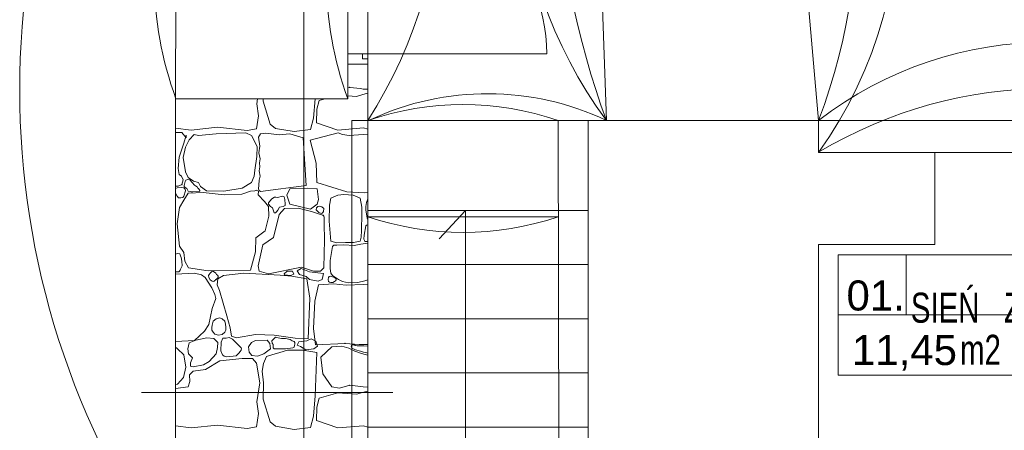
# Model space of a CAD drawing. Header units: millimetres. Extents: x -573548 to 674770, y -184010 to -47794.
# Tile 130 of 181: x 99979 to 104894, y -98054 to -96006. Entities that reach past the tile are written whole.
import ezdxf
from ezdxf.enums import TextEntityAlignment as Align

# ---------------------------------------------------------------- set-up
doc = ezdxf.new("R2010")
doc.units = ezdxf.units.MM
for name, color, linetype, lineweight in [('A.02 RZUT PIWNICY_is$0$_HATCH_Nr_pióra__18', 8, 'Continuous', 9), ('A.02 RZUT PIWNICY_is$0$A-DRZWI_Nr_pióra__9', 8, 'Continuous', 9), ('A.02 RZUT PIWNICY_is$0$A-OPISY-2_Nr_pióra__2', 8, 'Continuous', 9), ('A.02 RZUT PIWNICY_is$0$A-OPISY-3_Nr_pióra__6', 8, 'Continuous', 9), ('A.02 RZUT PIWNICY_is$0$DIM MALY_Nr_pióra__8', 8, 'Continuous', 9), ('A.02 RZUT PIWNICY_is$0$DRZWI_Nr_pióra__41', 8, 'Continuous', 9), ('A.02 RZUT PIWNICY_is$0$podciagi_Nr_pióra__1', 8, 'Continuous', 9), ('A.02 RZUT PIWNICY_is$0$PRZERYWANA_Nr_pióra__8', 8, 'Continuous', 9), ('A.02 RZUT PIWNICY_is$0$strop_Nr_pióra__1', 8, 'Continuous', 9), ('A.02 RZUT PIWNICY_is$0$Structural - Bearing_Nr_pióra__21', 8, 'Continuous', 9), ('A.02 RZUT PIWNICY_is$0$Structural - Grid', 8, 'Continuous', 9), ('A.02 RZUT PIWNICY_is$0$Structural - Grid_Nr_pióra__17', 8, 'Continuous', 9)]:
    doc.layers.add(name, color=color, linetype=linetype, lineweight=lineweight)
doc.styles.add('A.02 RZUT PIWNICY_is$0$STYL_AUTOMATYCZNY_1', font='arial.ttf')
doc.styles.add('A.02 RZUT PIWNICY_is$0$STYL_AUTOMATYCZNY_5', font='arial.ttf', dxfattribs={"width": 0.7})

# ---------------------------------------------------------------- blocks, each defined once
blk = doc.blocks.new('*X106')
at = {"layer": 'A.02 RZUT PIWNICY_is$0$_HATCH_Nr_pióra__18'}
for p, q in [((102187.3, -96346.6), (102196.7, -96343.9)), ((102196.7, -96343.9), (102249.9, -96349.8)), ((102279.4, -96375.1), (102230.3, -96388.8)), ((102249.9, -96349.8), (102263.2, -96352.3)), ((102263.2, -96352.3), (102287.4, -96352.7)), ((102287.3, -96375.7), (102279.4, -96375.1)), ((101732.9, -96425.9), (101736.9, -96400.4)), ((101741.6, -96485), (101732.9, -96425.9)), ((101764.6, -96400.4), (101764.3, -96412.3)), ((101764.3, -96412.3), (101800.2, -96526.6)), ((102016.2, -96497.2), (102023.7, -96400.4)), ((102044.4, -96408.6), (102031.9, -96452.7)), ((102071.9, -96400.4), (102044.4, -96408.6)), ((102230.3, -96388.8), (102187.3, -96385.2)), ((102031.9, -96452.7), (102031.1, -96519.9)), ((101731.3, -96551.4), (101741.6, -96485)), ((101800.2, -96526.6), (101825.8, -96548.1)), ((102000.6, -96554), (102016.2, -96497.2)), ((102031.1, -96519.9), (102136.9, -96556.8)), ((101327.3, -96546.8), (101406, -96556.8)), ((101359.4, -96569.2), (101327.3, -96568.7)), ((101379.6, -96595.2), (101359.4, -96569.2)), ((101420, -96578.2), (101396.1, -96605.5)), ((101406, -96556.8), (101536.5, -96541.9)), ((101442.3, -96584.4), (101420, -96578.2)), ((101529.4, -96574.9), (101442.3, -96584.4)), ((101678.9, -96571.2), (101529.4, -96574.9)), ((101536.5, -96541.9), (101684.2, -96559.7)), ((101706.5, -96584.4), (101678.9, -96571.2)), ((101684.2, -96559.7), (101731.3, -96551.4)), ((101751.5, -96575.4), (101741.5, -96592.8)), ((101777.5, -96572.8), (101751.5, -96575.4)), ((101844.8, -96579.9), (101777.5, -96572.8)), ((101825.8, -96548.1), (101919.1, -96563.8)), ((101897.7, -96575.8), (101844.8, -96579.9)), ((101965.2, -96596), (101897.7, -96575.8)), ((101919.1, -96563.8), (102000.6, -96554)), ((102000, -96606.5), (102139.9, -96570)), ((102136.9, -96556.8), (102265.3, -96545.6)), ((102139.9, -96570), (102160.1, -96579.5)), ((102160.1, -96579.5), (102193.4, -96584.4)), ((102193.4, -96584.4), (102287.3, -96577)), ((102265.3, -96545.6), (102287.3, -96552.7)), ((101346.2, -96692.2), (101368.9, -96622)), ((101368.9, -96622), (101380, -96582)), ((101396.1, -96605.5), (101376.3, -96641.4)), ((101380, -96582), (101379.6, -96595.2)), ((101735, -96638.9), (101706.5, -96584.4)), ((101741.5, -96592.8), (101748.2, -96636.2)), ((101979.6, -96833.8), (101965.2, -96596)), ((102029.5, -96722.1), (102000, -96606.5)), ((101376.3, -96641.4), (101365.1, -96693)), ((101733.8, -96688.5), (101735, -96638.9)), ((101748.2, -96636.2), (101742.7, -96670.5)), ((101742.7, -96670.5), (101749.4, -96699.7)), ((101341.2, -96748.7), (101346.2, -96692.2)), ((101365.1, -96693), (101376.7, -96765.2)), ((101723, -96757.4), (101733.8, -96688.5)), ((101749.4, -96699.7), (101746.1, -96719.9)), ((101746.1, -96719.9), (101748, -96739.6)), ((102033.3, -96818.9), (102029.5, -96722.1)), ((101345.7, -96777.6), (101341.2, -96748.7)), ((101376.7, -96765.2), (101390.7, -96794.1)), ((101719.7, -96786.3), (101723, -96757.4)), ((101748, -96739.6), (101744.4, -96760.4)), ((101744.4, -96760.4), (101750, -96785.8)), ((101357.3, -96786.7), (101345.7, -96777.6)), ((101366, -96805.7), (101357.3, -96786.7)), ((101359.4, -96828.4), (101366, -96805.7)), ((101375.6, -96812.8), (101370.4, -96833.3)), ((101379.3, -96806.5), (101375.6, -96812.8)), ((101389.4, -96803), (101379.3, -96806.5)), ((101398.1, -96805.6), (101389.4, -96803)), ((101390.7, -96794.1), (101417.6, -96811.9)), ((101422.4, -96831.2), (101398.1, -96805.6)), ((101417.6, -96811.9), (101442.3, -96818.5)), ((101442.3, -96818.5), (101451.8, -96837.9)), ((101660.3, -96847), (101706.5, -96818.5)), ((101706.5, -96818.5), (101719.7, -96786.3)), ((101744.2, -96806.4), (101742.4, -96831.6)), ((101750, -96785.8), (101744.2, -96806.4)), ((102181.6, -96865.5), (102033.3, -96818.9)), ((101327.3, -96835.7), (101340, -96837.1)), ((101335.8, -96845.3), (101327.3, -96848.7)), ((101327.3, -96848.7), (101327.3, -96848.8)), ((101327.3, -96872.2), (101335.8, -96886.6)), ((101356.8, -96843.1), (101335.8, -96845.3)), ((101340, -96837.1), (101359.4, -96828.4)), ((101369.3, -96845.3), (101356.8, -96843.1)), ((101375.3, -96851), (101369.3, -96845.3)), ((101369.3, -96886.6), (101376.8, -96860)), ((101390.7, -96871.7), (101369.3, -96906)), ((101370.4, -96833.3), (101370.7, -96838.4)), ((101370.7, -96838.4), (101373.9, -96841.3)), ((101373.9, -96841.3), (101384, -96847.4)), ((101376.8, -96860), (101375.3, -96851)), ((101384, -96847.4), (101390.5, -96860.7)), ((101390.5, -96860.7), (101399.8, -96862.7)), ((101465.9, -96867.6), (101390.7, -96871.7)), ((101399.8, -96862.7), (101405.4, -96864.9)), ((101405.4, -96864.9), (101413.6, -96864.4)), ((101413.6, -96864.4), (101445.9, -96863.5)), ((101427.5, -96835), (101422.4, -96831.2)), ((101434.7, -96839.6), (101427.5, -96835)), ((101437.2, -96844.2), (101434.7, -96839.6)), ((101442.4, -96848.6), (101437.2, -96844.2)), ((101446.1, -96853.9), (101442.4, -96848.6)), ((101445.9, -96863.5), (101448.3, -96861.6)), ((101448.2, -96858.4), (101446.1, -96853.9)), ((101448.3, -96861.6), (101448.2, -96858.4)), ((101451.8, -96837.9), (101481.1, -96860.6)), ((101570.7, -96879.6), (101465.9, -96867.6)), ((101481.1, -96860.6), (101567.8, -96861.4)), ((101567.8, -96861.4), (101660.3, -96847)), ((101701.2, -96861.8), (101657.8, -96876.7)), ((101722.9, -96860.4), (101701.2, -96861.8)), ((101730.3, -96856.6), (101722.9, -96860.4)), ((101740.9, -96861.1), (101730.3, -96856.6)), ((101740.4, -96879.6), (101740.9, -96861.1)), ((101742.4, -96831.6), (101741.5, -96849.4)), ((101741.5, -96849.4), (101744.4, -96858.6)), ((101744.4, -96858.6), (101751.5, -96862.3)), ((101751.5, -96862.3), (101979.6, -96833.8)), ((101897.7, -96849.4), (101883.3, -96881)), ((101986.6, -96846), (101897.7, -96849.4)), ((102033.9, -96849.4), (101986.6, -96846)), ((102040.6, -96903), (102033.9, -96849.4)), ((102272, -96869.9), (102181.6, -96865.5)), ((102287.3, -96866.4), (102272, -96869.9)), ((101335.8, -96886.6), (101342.6, -96894.3)), ((101342.6, -96894.3), (101353.4, -96895.5)), ((101369.3, -96906), (101347.8, -96942.3)), ((101353.4, -96895.5), (101363.5, -96892.2)), ((101363.5, -96892.2), (101369.3, -96886.6)), ((101657.8, -96876.7), (101570.7, -96879.6)), ((101770.9, -96912.2), (101740.4, -96879.6)), ((101791.6, -96937.4), (101770.9, -96912.2)), ((101797.3, -96910.5), (101791.5, -96919.1)), ((101791.5, -96919.1), (101791.6, -96926)), ((101808.5, -96899.3), (101797.3, -96910.5)), ((101820.6, -96891.7), (101808.5, -96899.3)), ((101828.4, -96891.5), (101820.6, -96891.7)), ((101837.8, -96892.4), (101828.4, -96891.5)), ((101860.2, -96886.6), (101837.8, -96892.4)), ((101869.5, -96889.7), (101860.2, -96886.6)), ((101873.2, -96903.7), (101869.5, -96889.7)), ((101874.7, -96926.3), (101873.2, -96903.7)), ((101883.3, -96881), (101897.7, -96926)), ((102033.9, -96926), (102040.6, -96903)), ((102102.8, -96896.9), (102095.6, -96930.5)), ((102136.7, -96881), (102102.8, -96896.9)), ((102167.1, -96877.5), (102136.7, -96881)), ((102213.4, -96882.1), (102167.1, -96877.5)), ((102249, -96896.9), (102213.4, -96882.1)), ((102257.7, -96941.5), (102249, -96896.9)), ((102280.3, -96917.5), (102276.8, -96937.6)), ((102287.3, -96900.4), (102280.3, -96917.5)), ((101347.8, -96942.3), (101335.8, -97023.7)), ((101791.6, -96926), (101801.4, -96938.7)), ((101793.2, -96985.7), (101791.6, -96937.4)), ((101801.4, -96938.7), (101811.4, -96943.8)), ((101811.4, -96943.8), (101817.6, -96964.2)), ((101817.6, -96964.2), (101819.8, -96969.7)), ((101819.8, -96969.7), (101826.4, -96968.9)), ((101826.4, -96968.9), (101832.1, -96964.4)), ((101832.1, -96964.4), (101838, -96956.1)), ((101838, -96956.1), (101846.1, -96940.5)), ((101871.6, -96948.1), (101845.2, -96977.8)), ((101846.1, -96940.5), (101863.8, -96937.5)), ((101863.8, -96937.5), (101874.3, -96933.1)), ((101940.2, -96945.6), (101871.6, -96948.1)), ((101874.3, -96933.1), (101874.7, -96926.3)), ((101897.7, -96926), (102000.8, -96950.5)), ((102006.2, -96962.6), (101940.2, -96945.6)), ((102000.8, -96950.5), (102033.9, -96926)), ((102050.8, -96977.8), (102006.2, -96962.6)), ((102028.7, -96954), (102030.4, -96944.2)), ((102033.9, -96960.3), (102028.7, -96954)), ((102030.4, -96944.2), (102037.7, -96937.5)), ((102043, -96968), (102033.9, -96960.3)), ((102037.7, -96937.5), (102047.7, -96936.3)), ((102054.2, -96972), (102043, -96968)), ((102047.7, -96936.3), (102056.9, -96939.6)), ((102059.2, -96971.4), (102054.2, -96972)), ((102056.9, -96939.6), (102068, -96948)), ((102061.8, -96968.5), (102059.2, -96971.4)), ((102066.1, -96962.3), (102061.8, -96968.5)), ((102068, -96948), (102066.1, -96962.3)), ((102095.6, -96930.5), (102094, -97011.4)), ((102257.4, -96974.5), (102257.7, -96941.5)), ((102276.8, -96937.6), (102277.1, -96954.6)), ((102277.1, -96954.6), (102283.9, -96996.5)), ((101774.6, -97059.6), (101793.2, -96985.7)), ((101845.2, -96977.8), (101816.3, -97092.6)), ((102064.2, -96981.6), (102050.8, -96977.8)), ((102068.4, -96986.6), (102064.2, -96981.6)), ((102068.6, -96990.6), (102068.4, -96986.6)), ((102069, -97024.5), (102068.6, -96990.6)), ((102094, -97011.4), (102102.8, -97111.6)), ((102256.2, -97058.2), (102257.4, -96974.5)), ((102283.9, -96996.5), (102287.3, -97001.1)), ((101335.8, -97023.7), (101347.4, -97136.3)), ((101728.8, -97093.4), (101774.6, -97059.6)), ((102070.6, -97104.2), (102069, -97024.5)), ((102253.7, -97091.5), (102256.2, -97058.2)), ((102277.1, -97033.6), (102268.3, -97080.9)), ((102280.3, -97031.5), (102277.1, -97033.6)), ((102287.3, -97029.5), (102280.3, -97031.5)), ((101727.2, -97163.2), (101728.8, -97093.4)), ((101816.3, -97092.6), (101762.7, -97128.5)), ((102068.1, -97243.3), (102070.6, -97104.2)), ((102102.8, -97111.6), (102133.2, -97118.5)), ((102133.2, -97118.5), (102175.6, -97117.9)), ((102175.6, -97117.9), (102215.8, -97117.8)), ((102215.8, -97117.8), (102249, -97111.6)), ((102249, -97111.6), (102253.7, -97091.5)), ((102268.3, -97080.9), (102268, -97101.1)), ((102268, -97101.1), (102270.6, -97108.2)), ((102270.6, -97108.2), (102272.2, -97112.1)), ((102272.2, -97112.1), (102277.1, -97113)), ((102277.1, -97113), (102287.3, -97113)), ((101347.4, -97136.3), (101368.9, -97168.1)), ((101368.9, -97168.1), (101373, -97209.8)), ((101701.2, -97255.6), (101727.2, -97163.2)), ((101762.7, -97128.5), (101739.1, -97233.8)), ((102110.6, -97137.8), (102098.6, -97207.6)), ((102116.9, -97130.9), (102110.6, -97137.8)), ((102131.9, -97130.3), (102116.9, -97130.9)), ((102166.7, -97129.8), (102131.9, -97130.3)), ((102219.7, -97133.1), (102166.7, -97129.8)), ((102253, -97125.8), (102219.7, -97133.1)), ((102286.9, -97121.1), (102253, -97125.8)), ((102287.3, -97121.1), (102286.9, -97121.1)), ((101337.8, -97172.6), (101327.3, -97175)), ((101348.1, -97174.1), (101337.8, -97172.6)), ((101352.3, -97184.2), (101348.1, -97174.1)), ((101355.3, -97192), (101352.3, -97184.2)), ((101358.8, -97210.8), (101355.3, -97192)), ((101359.8, -97233), (101358.8, -97210.8)), ((101373, -97209.8), (101392.4, -97243.7)), ((102098.6, -97207.6), (102099.1, -97247.2)), ((101327.3, -97263.4), (101330.8, -97263.4)), ((101330.8, -97263.4), (101344.5, -97263.1)), ((101344.5, -97263.1), (101347.3, -97259.8)), ((101347.3, -97259.8), (101350.3, -97255.8)), ((101350.3, -97255.8), (101352.3, -97250.3)), ((101352.3, -97250.3), (101356, -97243.9)), ((101356, -97243.9), (101359.8, -97233)), ((101392.4, -97243.7), (101491, -97258.9)), ((101491, -97258.9), (101701.2, -97255.6)), ((101506.5, -97263.4), (101501, -97270.5)), ((101511.8, -97261.2), (101506.5, -97263.4)), ((101517.1, -97262.3), (101511.8, -97261.2)), ((101527.8, -97270.5), (101517.1, -97262.3)), ((101739.1, -97233.8), (101745.3, -97260.6)), ((101745.3, -97260.6), (101790.7, -97273)), ((101790.7, -97273), (101955.9, -97240)), ((101869.5, -97273.4), (101884.7, -97261.1)), ((101884.7, -97261.1), (101911.2, -97260.1)), ((101911.2, -97260.1), (101918, -97274.8)), ((101954.3, -97247.9), (101934.2, -97258.2)), ((101934.2, -97258.2), (101946, -97276.8)), ((101995.6, -97263.6), (101954.3, -97247.9)), ((101955.9, -97240), (102015.3, -97259.8)), ((102037.8, -97269.4), (101995.6, -97263.6)), ((102015.3, -97259.8), (102050.8, -97260.6)), ((102050.8, -97260.6), (102068.1, -97243.3)), ((102099.1, -97247.2), (102102.4, -97270.5)), ((101422.4, -97270.5), (101327.3, -97275.2)), ((101456.8, -97277.9), (101422.4, -97270.5)), ((101475.8, -97292.8), (101456.8, -97277.9)), ((101508.4, -97342.7), (101475.8, -97292.8)), ((101495, -97276.6), (101491.5, -97282.1)), ((101491.5, -97282.1), (101493.3, -97292.5)), ((101493.3, -97292.5), (101501, -97303.5)), ((101501, -97270.5), (101495, -97276.6)), ((101501, -97303.5), (101510.3, -97310.9)), ((101510.3, -97310.9), (101515, -97312.3)), ((101515, -97312.3), (101519.9, -97310.8)), ((101519.9, -97310.8), (101523.3, -97307.3)), ((101523.3, -97307.3), (101527.8, -97303.5)), ((101532.4, -97277), (101527.8, -97270.5)), ((101527.8, -97303.5), (101539.6, -97292.1)), ((101537.3, -97279.6), (101532.4, -97277)), ((101538.5, -97299), (101535.6, -97328.3)), ((101540.4, -97284.9), (101537.3, -97279.6)), ((101566.2, -97282.5), (101538.5, -97299)), ((101539.6, -97292.1), (101540.4, -97284.9)), ((101668.1, -97270.5), (101566.2, -97282.5)), ((101850.2, -97279.6), (101668.1, -97270.5)), ((101908.4, -97285), (101850.2, -97279.6)), ((101871.9, -97278.8), (101869.5, -97273.4)), ((101901.9, -97281.2), (101871.9, -97278.8)), ((101918, -97274.8), (101901.9, -97281.2)), ((101983, -97298.1), (101908.4, -97285)), ((101946, -97276.8), (101978.9, -97287.6)), ((101978.9, -97287.6), (101996.1, -97302.3)), ((101998, -97395.2), (101983, -97298.1)), ((101996.1, -97302.3), (102039.2, -97311.1)), ((102065.2, -97272.4), (102037.8, -97269.4)), ((102039.2, -97311.1), (102058.9, -97302.3)), ((102058.9, -97302.3), (102065.2, -97272.4)), ((102091.5, -97292.2), (102088.7, -97301.4)), ((102088.7, -97301.4), (102091.5, -97312.4)), ((102094.3, -97287.1), (102091.5, -97292.2)), ((102091.5, -97312.4), (102095.5, -97315.3)), ((102101, -97286), (102094.3, -97287.1)), ((102095.5, -97315.3), (102102.2, -97316.8)), ((102120.5, -97292.2), (102101, -97286)), ((102102.2, -97316.8), (102112.1, -97317.4)), ((102102.4, -97270.5), (102110.6, -97282)), ((102110.6, -97282), (102141.2, -97301.2)), ((102112.1, -97317.4), (102120.5, -97312.4)), ((102129.9, -97298.2), (102120.5, -97292.2)), ((102120.5, -97312.4), (102126.6, -97308.9)), ((102126.6, -97308.9), (102129.4, -97304.3)), ((102129.4, -97304.3), (102129.9, -97298.2)), ((102141.2, -97301.2), (102161.6, -97312.4)), ((102161.6, -97312.4), (102190.1, -97319)), ((102190.1, -97319), (102236.6, -97316.4)), ((102236.6, -97316.4), (102271.5, -97307.8)), ((102271.5, -97307.8), (102287.3, -97304.4)), ((101522.8, -97376.6), (101508.4, -97342.7)), ((101535.6, -97328.3), (101547.4, -97357.6)), ((101547.4, -97357.6), (101583.1, -97483.9)), ((102041.8, -97327.8), (102022.4, -97410.7)), ((102116.5, -97323.3), (102041.8, -97327.8)), ((102178.7, -97330.2), (102116.5, -97323.3)), ((102264.6, -97327.4), (102178.7, -97330.2)), ((102287.3, -97325.5), (102264.6, -97327.4)), ((101509.6, -97447.2), (101528.6, -97396.4)), ((101528.6, -97396.4), (101522.8, -97376.6)), ((101990.1, -97597.9), (101998, -97395.2)), ((102022.4, -97410.7), (102015.9, -97546.4)), ((101493.9, -97526.4), (101509.6, -97447.2)), ((101514.8, -97510), (101510.1, -97529.5)), ((101529.4, -97498.1), (101514.8, -97510)), ((101546.4, -97493.2), (101529.4, -97498.1)), ((101560.2, -97497.4), (101546.4, -97493.2)), ((101573.5, -97510), (101560.2, -97497.4)), ((101577.3, -97524.4), (101573.5, -97510)), ((101583.1, -97483.9), (101600.4, -97543.4)), ((101422.4, -97606.1), (101471.6, -97559.9)), ((101471.6, -97559.9), (101493.9, -97526.4)), ((101508.2, -97541.6), (101508, -97554)), ((101508, -97554), (101514.8, -97565.2)), ((101510.1, -97529.5), (101508.2, -97541.6)), ((101573.5, -97565.2), (101577.9, -97555)), ((101577.8, -97540), (101577.3, -97524.4)), ((101577.9, -97555), (101577.8, -97540)), ((101600.4, -97543.4), (101606.2, -97584.2)), ((102015.9, -97546.4), (102025.9, -97628.1)), ((101327.3, -97611), (101422.4, -97606.1)), ((101429.1, -97604), (101394.9, -97617.7)), ((101484, -97592.5), (101429.1, -97604)), ((101519.1, -97595.4), (101484, -97592.5)), ((101514.8, -97565.2), (101523.5, -97574.6)), ((101537.7, -97616.8), (101519.1, -97595.4)), ((101523.5, -97574.6), (101542.1, -97579.2)), ((101542.1, -97579.2), (101559.8, -97575.8)), ((101563.7, -97594.1), (101554.4, -97614.8)), ((101559.8, -97575.8), (101573.5, -97565.2)), ((101579.9, -97594.7), (101563.7, -97594.1)), ((101594.3, -97591), (101579.9, -97594.7)), ((101611.6, -97599.5), (101594.3, -97591)), ((101606.2, -97584.2), (101632.2, -97592.9)), ((101654.5, -97642.4), (101611.6, -97599.5)), ((101632.2, -97592.9), (101726.3, -97575.6)), ((101727.2, -97606.5), (101705.7, -97615.6)), ((101726.3, -97575.6), (101820, -97578.9)), ((101785, -97604), (101727.2, -97606.5)), ((101798.6, -97621.8), (101785, -97604)), ((101820, -97595.8), (101808.5, -97607.7)), ((101808.5, -97607.7), (101809.5, -97619.6)), ((101820, -97578.9), (101923.7, -97594.6)), ((101826, -97590.2), (101820, -97595.8)), ((101839, -97593.2), (101826, -97590.2)), ((101856.8, -97596.1), (101839, -97593.2)), ((101877, -97595.8), (101856.8, -97596.1)), ((101899.9, -97601.8), (101877, -97595.8)), ((101909.7, -97607.3), (101899.9, -97601.8)), ((101919, -97611.8), (101909.7, -97607.3)), ((101922.5, -97615.7), (101919, -97611.8)), ((101923.7, -97594.6), (101990.1, -97597.9)), ((101942.1, -97613.3), (101982.4, -97607.3)), ((101982.4, -97607.3), (102004.1, -97598.3)), ((102004.1, -97598.3), (102028.2, -97610.3)), ((102028.2, -97610.3), (102036, -97635)), ((101337.1, -97648.2), (101327.3, -97639.7)), ((101369.3, -97677.1), (101337.1, -97648.2)), ((101394.9, -97617.7), (101388.6, -97647.6)), ((101388.6, -97647.6), (101392, -97672.6)), ((101530.1, -97672.3), (101537.3, -97641.6)), ((101537.3, -97641.6), (101537.7, -97616.8)), ((101554.4, -97614.8), (101553.8, -97657.3)), ((101553.8, -97657.3), (101561.3, -97678.1)), ((101643.4, -97670.1), (101650.3, -97660.8)), ((101650.3, -97660.8), (101655.1, -97653.8)), ((101656.1, -97646.8), (101654.5, -97642.4)), ((101655.1, -97653.8), (101656.1, -97646.8)), ((101705.7, -97615.6), (101691.9, -97637.9)), ((101691.9, -97637.9), (101694.6, -97664.7)), ((101768.9, -97673.4), (101800.9, -97647.8)), ((101800.9, -97647.8), (101798.6, -97621.8)), ((101809.5, -97619.6), (101814.3, -97626.5)), ((101814.3, -97626.5), (101814.1, -97633.8)), ((101814.1, -97633.8), (101815, -97642.2)), ((101815, -97642.2), (101820, -97647.8)), ((101820, -97647.8), (101877, -97647.8)), ((101885.7, -97654.8), (101847.7, -97666.4)), ((101877, -97647.8), (101913.3, -97643.3)), ((101924.1, -97654.8), (101885.7, -97654.8)), ((101913.3, -97643.3), (101919.8, -97638.9)), ((101919.8, -97638.9), (101921.7, -97630.9)), ((101921.7, -97630.9), (101922.6, -97624.2)), ((101922.6, -97624.2), (101922.5, -97615.7)), ((101962.5, -97654.8), (101924.1, -97654.8)), ((101934.3, -97629.6), (101942.1, -97613.3)), ((101951.7, -97636.8), (101934.3, -97629.6)), ((101977, -97652.4), (101951.7, -97636.8)), ((102033.4, -97666.5), (101962.5, -97654.8)), ((102017.3, -97647.6), (101977, -97652.4)), ((102036, -97635), (102017.3, -97647.6)), ((102025.9, -97628.1), (102173.7, -97620.6)), ((102108.2, -97637.3), (102052.7, -97690.1)), ((102156.8, -97634.6), (102108.2, -97637.3)), ((102193.1, -97644.4), (102156.8, -97634.6)), ((102173.7, -97620.6), (102244, -97625.9)), ((102221.7, -97659.1), (102193.1, -97644.4)), ((102205.4, -97631.5), (102204.3, -97638.1)), ((102204.3, -97638.1), (102207.1, -97644.4)), ((102208.3, -97628.2), (102205.4, -97631.5)), ((102207.1, -97644.4), (102225.1, -97651.9)), ((102214.3, -97627.6), (102208.3, -97628.2)), ((102218.6, -97628.4), (102214.3, -97627.6)), ((102221.9, -97630), (102218.6, -97628.4)), ((102255, -97670.5), (102221.7, -97659.1)), ((102223.6, -97631.9), (102221.9, -97630)), ((102234.4, -97632.8), (102223.6, -97631.9)), ((102225.1, -97651.9), (102250.1, -97660)), ((102267.6, -97632.7), (102234.4, -97632.8)), ((102244, -97625.9), (102287.3, -97625.9)), ((102250.1, -97660), (102265.2, -97664)), ((102287.3, -97634.5), (102267.6, -97632.7)), ((101377.9, -97738.6), (101369.3, -97677.1)), ((101392, -97672.6), (101412.6, -97692.8)), ((101412.6, -97692.8), (101402.3, -97717.2)), ((101466.3, -97727.1), (101496, -97710.1)), ((101548.4, -97707.7), (101476.2, -97751.4)), ((101496, -97710.1), (101530.1, -97672.3)), ((101660.7, -97695.3), (101548.4, -97707.7)), ((101561.3, -97678.1), (101570.9, -97685.1)), ((101570.9, -97685.1), (101583.9, -97687.4)), ((101583.9, -97687.4), (101630.2, -97683)), ((101630.2, -97683), (101636.5, -97676)), ((101636.4, -97676.3), (101643.4, -97670.1)), ((101712.3, -97696.1), (101660.7, -97695.3)), ((101694.6, -97664.7), (101707.8, -97681.7)), ((101707.8, -97681.7), (101736.2, -97684.5)), ((101731.3, -97719.1), (101712.3, -97696.1)), ((101736.2, -97684.5), (101768.9, -97673.4)), ((101782, -97685.6), (101766.9, -97721.5)), ((101807.7, -97677.9), (101782, -97685.6)), ((101847.7, -97666.4), (101807.7, -97677.9)), ((102024, -97882.6), (102033.4, -97666.5)), ((102052.7, -97690.1), (102062.5, -97771.9)), ((102273.3, -97676.1), (102255, -97670.5)), ((102265.2, -97664), (102274.7, -97665.7)), ((102287.3, -97679.8), (102273.3, -97676.1)), ((102274.7, -97665.7), (102282.4, -97668.2)), ((102282.4, -97668.2), (102287.3, -97668.6)), ((101366.8, -97791), (101377.9, -97738.6)), ((101415.9, -97758.4), (101396.5, -97778.2)), ((101402.3, -97717.2), (101402.7, -97734.5)), ((101402.7, -97734.5), (101415.9, -97738.2)), ((101415.9, -97738.2), (101466.3, -97727.1)), ((101476.2, -97751.4), (101415.9, -97758.4)), ((101747.4, -97817.5), (101731.3, -97719.1)), ((101766.9, -97721.5), (101759.4, -97759.2)), ((101759.4, -97759.2), (101765.9, -97817.2)), ((101337.1, -97823.2), (101366.8, -97791)), ((101396.5, -97778.2), (101399.4, -97810.4)), ((102062.5, -97771.9), (102108.2, -97837.3)), ((101327.3, -97825.5), (101337.1, -97823.2)), ((101389.9, -97836.5), (101327.3, -97845)), ((101399.4, -97810.4), (101389.9, -97836.5)), ((101732.9, -97911.6), (101747.4, -97817.5)), ((101765.9, -97817.2), (101764.3, -97898)), ((102108.2, -97837.3), (102145.2, -97844.3)), ((102145.2, -97844.3), (102196.7, -97829.6)), ((102196.7, -97829.6), (102249.9, -97835.5)), ((102249.9, -97835.5), (102263.2, -97837.9)), ((102263.2, -97837.9), (102287.3, -97838.3)), ((101764.3, -97898), (101800.2, -98012.3)), ((102016.2, -97982.9), (102024, -97882.6)), ((102044.4, -97894.3), (102031.9, -97938.4)), ((102136.9, -97866.6), (102044.4, -97894.3)), ((102230.3, -97874.4), (102136.9, -97866.6)), ((102279.4, -97860.8), (102230.3, -97874.4)), ((102287.3, -97861.4), (102279.4, -97860.8)), ((101741.6, -97970.6), (101732.9, -97911.6)), ((102031.9, -97938.4), (102031.1, -98005.5)), ((101731.3, -98037.1), (101741.6, -97970.6)), ((102000.6, -98039.7), (102016.2, -97982.9)), ((101327.3, -98032.5), (101406, -98042.4)), ((101406, -98042.4), (101536.5, -98027.6)), ((101536.5, -98027.6), (101684.2, -98045.3)), ((101684.2, -98045.3), (101731.3, -98037.1)), ((101800.2, -98012.3), (101825.8, -98033.8)), ((101825.8, -98033.8), (101919.1, -98049.5)), ((101919.1, -98049.5), (102000.6, -98039.7)), ((102031.1, -98005.5), (102136.9, -98042.4)), ((102136.9, -98042.4), (102265.3, -98031.3)), ((102265.3, -98031.3), (102287.3, -98038.4))]:
    blk.add_line(p, q, dxfattribs=at)
for p in [(102196.7, -96343.9), (101359.4, -96828.4), (102064.2, -96981.6), (101527.8, -97303.5), (102173.7, -97620.6), (102196.7, -97829.6)]:
    blk.add_point(p, dxfattribs=at)
blk = doc.blocks.new('A.02 RZUT PIWNICY_is$0$Wypełnienie_14_1')
at = {"layer": 'A.02 RZUT PIWNICY_is$0$_HATCH_Nr_pióra__18'}
blk.add_blockref('*X106', (0, 0), dxfattribs=at)
blk = doc.blocks.new('A.02 RZUT PIWNICY_is$0$Standardowy znacznik osi')
at = {"layer": 'A.02 RZUT PIWNICY_is$0$Structural - Grid_Nr_pióra__17'}
blk.add_line((1000, 0), (17855.4, 0), dxfattribs=at)
at = {"layer": 'A.02 RZUT PIWNICY_is$0$Structural - Grid_Nr_pióra__17', "style": 'A.02 RZUT PIWNICY_is$0$STYL_AUTOMATYCZNY_1'}
for tag, p in [('AC_MarkerText_1_0', (5, -80)), ('AC_MarkerText_1_1', (19360.4, -80))]:
    blk.add_attdef(tag, text='', height=350, rotation=270, dxfattribs=at).set_placement(p, align=Align.TOP_CENTER)
blk = doc.blocks.new('A.02 RZUT PIWNICY_is')
at = {"layer": 'A.02 RZUT PIWNICY_is$0$A-DRZWI_Nr_pióra__9'}
blk.add_lwpolyline([(102261.4, -96176.4), (103181.4, -96176.1, 0.4176), (102260.4, -95290.1)], format="xyb", dxfattribs=at)
at = {"layer": 'A.02 RZUT PIWNICY_is$0$A-OPISY-3_Nr_pióra__6'}
for p, q in [((104974.8, -97178.8), (104974.8, -97478.8)), ((104635.7, -97478.8), (106567.3, -97478.8))]:
    blk.add_line(p, q, dxfattribs=at)
blk.add_lwpolyline([(104635.7, -97778.9), (104635.7, -97178.8), (106567.3, -97178.8), (106567.3, -97778.9)], close=True, dxfattribs=at)
at = {"layer": 'A.02 RZUT PIWNICY_is$0$DIM MALY_Nr_pióra__8'}
blk.add_line((101157.2, -97865.2), (102411.6, -97865.2), dxfattribs=at)
at = {"layer": 'A.02 RZUT PIWNICY_is$0$DRZWI_Nr_pióra__41'}
blk.add_lwpolyline([(102287.4, -96228.7), (102287.4, -96202.1), (102260.4, -96202.1), (102260.4, -96176.4), (102187.5, -96176.5), (102187.4, -96228.8)], dxfattribs=at)
at = {"layer": 'A.02 RZUT PIWNICY_is$0$podciagi_Nr_pióra__1'}
for p, q in [((103387.3, -93958.2), (103478.2, -96508.9)), ((104537.3, -96508.9), (104312.3, -93958.2)), ((101329.4, -95200.4), (101327.3, -96400.4)), ((102187.4, -95237.7), (102187.4, -96227.7)), ((102287.4, -95237.7), (102287.4, -96227.7)), ((103237.3, -96508.9), (102207.3, -96508.9)), ((104537.3, -96508.2), (106827.3, -96508.9)), ((105117.5, -96667.8), (106827.3, -96667.8)), ((103238.1, -96988.8), (102287.3, -96988.8))]:
    blk.add_line(p, q, dxfattribs=at)
at = {"layer": 'A.02 RZUT PIWNICY_is$0$PRZERYWANA_Nr_pióra__8'}
for p, q in [((103387.3, -96957.8), (102287.3, -96957.8)), ((103387.3, -97227.8), (102287.3, -97227.8)), ((103387.3, -97497.8), (102287.3, -97497.8)), ((103387.3, -97767.8), (102287.3, -97767.8)), ((103387.3, -98037.8), (102287.3, -98037.8))]:
    blk.add_line(p, q, dxfattribs=at)
blk.add_lwpolyline([(102642.9, -97099.1), (102774.5, -96957.8), (102774.5, -98367.8)], dxfattribs=at)
at = {"layer": 'A.02 RZUT PIWNICY_is$0$strop_Nr_pióra__1'}
for p, q in [((102207.3, -98139.8), (102207.3, -96508.9)), ((103387.3, -98656.8), (103387.3, -96508.9))]:
    blk.add_line(p, q, dxfattribs=at)
for centre, radius, start, end in [((104633, -96355.7), 4083.6, 144.0481, 215.9519), ((100229.8, -95201.1), 2437.9, 327.5591, 30.6525), ((105295.6, -95167.1), 2259, 147.6452, 216.4384), ((107312, -95097.7), 4085.3, 163.8723, 200.208), ((102840.1, -95444.6), 2092, 324.2174, 45.2763), ((101796.1, -95465.4), 2933, 339.1596, 30.9227), ((102962.7, -95800.4), 1740.1, 159.8297, 200.1703), ((103820.6, -95800.4), 1740.1, 159.8297, 200.1703), ((105682.3, -97992.6), 1874.2, 52.3426, 127.6574), ((102884.7, -97761.5), 1386.1, 64.6467, 114.876), ((105682.3, -98572.7), 2222.6, 58.991, 121.009), ((102762.2, -97892.4), 1462.8, 71.0484, 108.9452), ((102762.7, -95580.8), 1486.1, 251.343, 288.657)]:
    blk.add_arc(centre, radius, start, end, dxfattribs=at)
at = {"layer": 'A.02 RZUT PIWNICY_is$0$Structural - Bearing_Nr_pióra__21'}
for p, q in [((102187.3, -96400.4), (102187.4, -96227.7)), ((102287.4, -96227.7), (102187.4, -96227.7)), ((102287.3, -96508.9), (102287.4, -96227.7)), ((101327.3, -98753.2), (101327.3, -96400.4)), ((101327.3, -96400.4), (102187.3, -96400.4)), ((102287.3, -98174.9), (102287.3, -96508.9)), ((103240.6, -98457.9), (103237.3, -96508.9)), ((103497.3, -96508.9), (103237.3, -96508.9)), ((104537.3, -96508.9), (103497.3, -96508.9)), ((104537.3, -96667.8), (104537.3, -96508.9)), ((105117.5, -96667.8), (104537.3, -96667.8)), ((105117.5, -96667.8), (105117.5, -97127.8)), ((104537.3, -98647.8), (104537.3, -97127.8)), ((105117.5, -97127.8), (104537.3, -97127.8))]:
    blk.add_line(p, q, dxfattribs=at)
at = {"layer": 'A.02 RZUT PIWNICY_is$0$_HATCH_Nr_pióra__18'}
blk.add_blockref('A.02 RZUT PIWNICY_is$0$Wypełnienie_14_1', (0, 0), dxfattribs=at)
at = {"layer": 'A.02 RZUT PIWNICY_is$0$Structural - Grid', "zscale": 1000, "rotation": 90}
blk.add_blockref('A.02 RZUT PIWNICY_is$0$Standardowy znacznik osi', (101967.3, -108395.1), dxfattribs=at)
at = {"layer": 'A.02 RZUT PIWNICY_is$0$A-OPISY-2_Nr_pióra__2', "char_height": 150}
for s, insert, attachment_point, style in [('\\A1;{\\pql;\\fArial|b0|i0|c238|p0;\\W1.000000;01.}', (104676.7, -97458.7), 7, 'A.02 RZUT PIWNICY_is$0$STYL_AUTOMATYCZNY_1'), ('\\A1;{\\pql;\\fArial|b0|i0|c238|p0;\\W0.700000;SIEŃ   ZE SCHODAMI}', (104998, -97519.6), 7, 'A.02 RZUT PIWNICY_is$0$STYL_AUTOMATYCZNY_5'), ('\\A1;{\\pql;\\fArial|b0|i0|c238|p0;\\W1.000000;11,45}', (104703.8, -97756.6), 7, 'A.02 RZUT PIWNICY_is$0$STYL_AUTOMATYCZNY_1'), ('\\A1;{\\pql;\\fArial|b0|i0|c238|p0;\\W0.700000;m2}', (105243.6, -97577.4), 1, 'A.02 RZUT PIWNICY_is$0$STYL_AUTOMATYCZNY_5')]:
    blk.add_mtext(s, dxfattribs=dict(at, insert=insert, attachment_point=attachment_point, style=style))

msp = doc.modelspace()

# ---------------------------------------------------------------- block references
at = {"ltscale": 10}
msp.add_blockref('A.02 RZUT PIWNICY_is', (-570.227, 0), dxfattribs=at)

doc.saveas('drawing.dxf')
